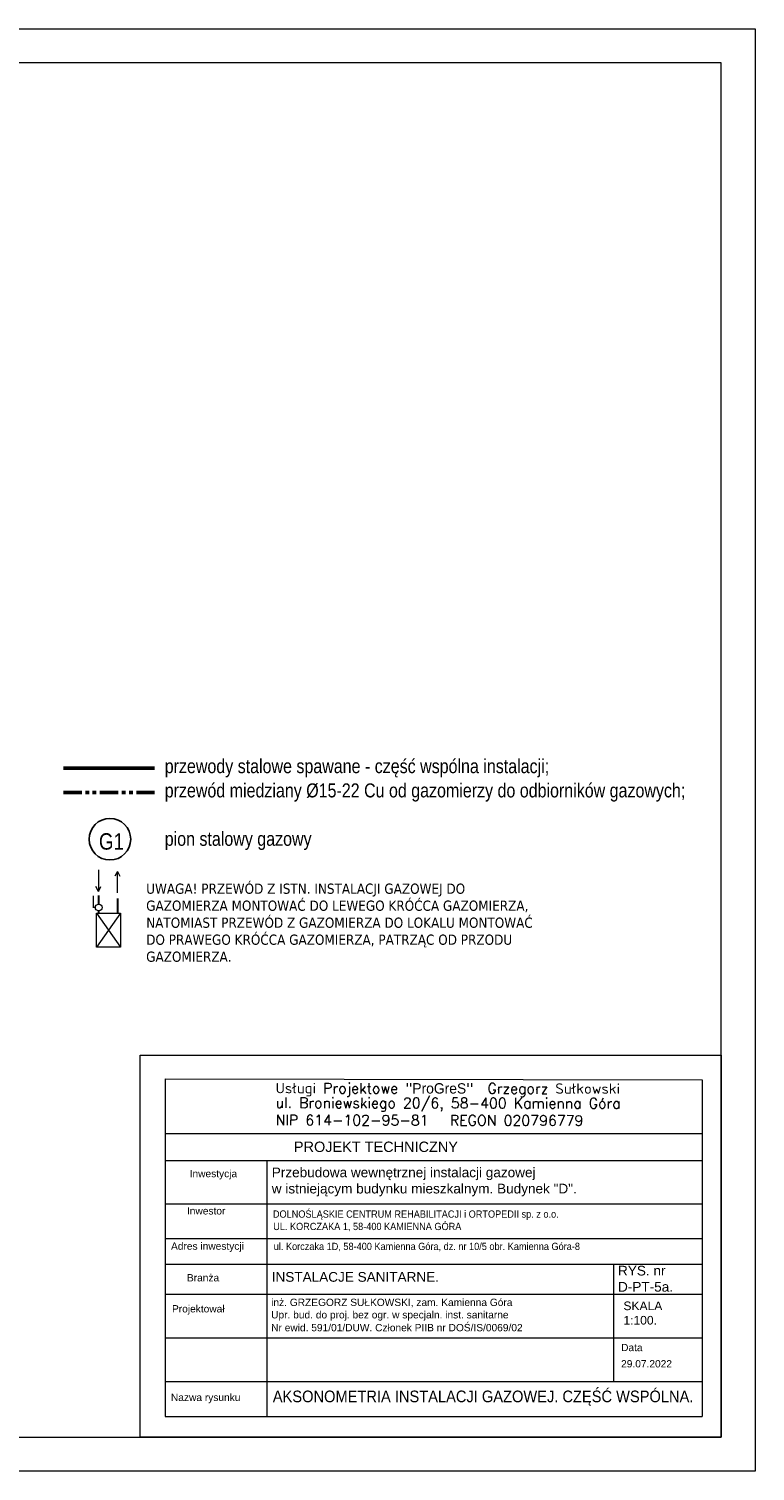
# Model space of a CAD drawing. Extents: x 34439 to 126910, y -74890 to 17912.
# Tile 90 of 144: x 105615 to 107112, y -50408 to -47438. Entities that reach past the tile are written whole.
import ezdxf
from ezdxf.enums import TextEntityAlignment as Align

# ---------------------------------------------------------------- set-up
doc = ezdxf.new("R2010")
doc.units = 0
doc.header["$MEASUREMENT"] = 0
for name, pattern in [('ACAD_ISO03W100', [30, 12, -18]), ('DASHDOT', [8.5, 4, -2, 0.5, -2]), ('PHANTOM2', [1.25, 0.625, -0.125, 0.125, -0.125, 0.125, -0.125]), ('Przerywana długa', [1058333.301544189, 634999.990463, -423333.311081])]:
    doc.linetypes.add(name, pattern=pattern)
for name, color, linetype, lineweight in [('062', 62, 'Continuous', 0), ('gaz', 1, 'Continuous', 30), ('inst-gaz-rury', 50, 'Continuous', 50), ('Opisy_wymiary.2D77', 7, 'Continuous', 0), ('tabelka', 255, 'Continuous', 13), ('tabelka2', 251, 'Continuous', 13), ('URZADZANIA', 3, 'Continuous', 15), ('wymiar', 3, 'Continuous', 13), ('WYMIARKI', 10, 'Continuous', 13)]:
    doc.layers.add(name, color=color, linetype=linetype, lineweight=lineweight)
doc.layers.add('wymiary', color=2, linetype='Continuous')
doc.styles.add('GA4-ATR-TEXT', font='arial.ttf', dxfattribs={"width": 0.9})
doc.styles.add('GENERATED_STYLE_1', font='ARIAL.TTF')
doc.styles.get("Standard").update_dxf_attribs({"font": 'ARIALN.TTF'})
doc.styles.add('T.N.ROMAN', font='SIMPLEX')

msp = doc.modelspace()

# ---------------------------------------------------------------- linework, layer by layer
at = {"layer": '062', "linetype": 'Przerywana długa', "flags": 128}
msp.add_lwpolyline([(102911.8, -47438.4), (107111.8, -47438.4), (107111.8, -50408.4), (102911.8, -50408.4)], close=True, dxfattribs=at)
at = {"layer": 'gaz'}
for p, q in [((105759.2, -49240.8), (105759.2, -49223.2)), ((105798.2, -49259.5), (105798.2, -49229.5)), ((105759.2, -49259.3), (105759.2, -49254.8))]:
    msp.add_line(p, q, dxfattribs=at)
at = {"layer": 'inst-gaz-rury', "linetype": 'DASHDOT', "ltscale": 60}
msp.add_line((105686.6, -48960.7), (105873.8, -48960.7), dxfattribs=at)
at = {"layer": 'inst-gaz-rury', "linetype": 'PHANTOM2', "ltscale": 60}
msp.add_line((105686.6, -49010.6), (105873.8, -49010.6), dxfattribs=at)
at = {"layer": 'Opisy_wymiary.2D77', "linetype": 'Continuous'}
for p, q in [((107041.8, -47508.4), (103101.8, -47508.4)), ((107041.8, -50338.4), (107041.8, -47508.4)), ((103101.8, -50338.4), (107041.8, -50338.4))]:
    msp.add_line(p, q, dxfattribs=at)
at = {"layer": 'tabelka', "linetype": 'Continuous'}
msp.add_lwpolyline([(105844.3, -49551.9), (107041.8, -49551.9), (107041.8, -50338.4), (105844.3, -50338.4)], close=True, dxfattribs=at)
at = {"layer": 'tabelka2', "linetype": 'Continuous'}
msp.add_line((105896.2, -49600.6), (105896.2, -50296), dxfattribs=at)
at = {"layer": 'tabelka2'}
for p, q in [((105896.2, -49600.6), (107002.4, -49602.3)), ((107002.4, -49602.3), (107002.4, -50296)), ((105896.2, -49713.3), (107002.4, -49713.3)), ((105896.2, -49768.9), (107001.7, -49768.9)), ((106105.3, -49768.9), (106105.3, -50296)), ((105896.2, -49858.1), (107001.7, -49858.1)), ((105896.2, -49929.3), (107001.7, -49929.3)), ((105896.2, -49982.2), (107001.7, -49982.2)), ((106820.5, -50224), (106820.5, -49982.2)), ((105896.2, -50044), (107002.4, -50044)), ((105896.2, -50134), (107002.4, -50134)), ((105896.2, -50224), (107002.4, -50224)), ((105896.2, -50296), (107002.4, -50296))]:
    msp.add_line(p, q, dxfattribs=at)
at = {"layer": 'URZADZANIA', "linetype": 'Continuous'}
for p, q in [((105747.5, -49223.8), (105747.5, -49247.8)), ((105747.2, -49247.3), (105752.8, -49247.3)), ((105804.2, -49259.5), (105754.2, -49329.5)), ((105754.2, -49259.5), (105804.2, -49329.5)), ((105754.2, -49259.5), (105804.2, -49259.5)), ((105754.2, -49329.5), (105754.2, -49259.5)), ((105804.2, -49259.5), (105804.2, -49329.5)), ((105804.2, -49329.5), (105754.2, -49329.5))]:
    msp.add_line(p, q, dxfattribs=at)
at = {"layer": 'URZADZANIA', "linetype": 'ACAD_ISO03W100'}
msp.add_line((105797.9, -49241.4), (105797.9, -49241.4), dxfattribs=at)
at = {"layer": 'URZADZANIA', "linetype": 'Continuous'}
msp.add_circle((105759.1, -49247.8), 7, dxfattribs=at)
msp.add_circle((105759.1, -49247.8), 7, dxfattribs=at)
at = {"layer": 'wymiar'}
for p, q in [((105758.3, -49170.4), (105758.3, -49214.8)), ((105758.3, -49170.4), (105758.3, -49214.8)), ((105797.6, -49173.3), (105792.6, -49183.3)), ((105797.6, -49217.6), (105797.6, -49173.3)), ((105797.6, -49173.3), (105802.6, -49183.3)), ((105758.3, -49214.8), (105753.3, -49204.8)), ((105758.3, -49214.8), (105763.3, -49204.8)), ((105758.3, -49214.8), (105763.3, -49204.8))]:
    msp.add_line(p, q, dxfattribs=at)
at = {"layer": 'wymiary'}
msp.add_circle((105782.2, -49107.1), 42.8, dxfattribs=at)

# ---------------------------------------------------------------- texts
at = {"layer": 'tabelka2', "style": 'GENERATED_STYLE_1'}
for s, p in [('Projektował', (105910.1, -50081.6)), ('inż. GRZEGORZ SUŁKOWSKI, zam. Kamienna Góra', (106114.4, -50068.3)), ('Upr. bud. do proj. bez ogr. w specjaln. inst. sanitarne', (106114.4, -50093.9)), ('Nr ewid. 591/01/DUW. Członek PIIB nr DOŚ/IS/0069/02', (106114.4, -50120.4))]:
    msp.add_text(s, height=15, dxfattribs=at).set_placement(p)
at = {"layer": 'tabelka2', "style": 'GENERATED_STYLE_1', "width": 0.9}
msp.add_text('AKSONOMETRIA INSTALACJI GAZOWEJ. CZĘŚĆ WSPÓLNA. ', height=24, dxfattribs=at).set_placement((106117.8, -50266.5))
at = {"layer": 'tabelka2', "char_height": 21.327, "width": 2654.47, "attachment_point": 1, "rotation": 359.9094, "style": 'T.N.ROMAN'}
for s, insert in [('Usługi Projektowe "{\\fBrush Script MT|b0|i0|c0|p66;ProGreS}"  Grzegorz Sułkowski', (106123.6, -49609)), ('ul. Broniewskiego 20/6, 58-400 Kamienna Góra\\PNIP 614-102-95-81   REGON 020796779', (106123.6, -49639.2))]:
    msp.add_mtext(s, dxfattribs=dict(at, insert=insert))
at = {"layer": 'tabelka2', "attachment_point": 1}
for s, insert, char_height, width, style in [('PROJEKT TECHNICZNY', (106161.3, -49729.8), 21.349, 2657.127, 'GENERATED_STYLE_1'), ('{\\fArial|b0|i0|c238|p0;Inwestycja }', (105946.5, -49788.2), 15, 1107.136, 'GENERATED_STYLE_1'), ('Przebudowa wewnętrznej instalacji gazowej\\Pw istniejącym budynku mieszkalnym. Budynek "D".', (106115.7, -49783.2), 20, 1469.909, 'GENERATED_STYLE_1'), ('Inwestor}', (105940.9, -49864.9), 15, 1107.136, 'GENERATED_STYLE_1'), ('DOLNOŚLĄSKIE CENTRUM REHABILITACJI i ORTOPEDII sp. z o.o.', (106118, -49871.5), 15, 1107.136, 'GA4-ATR-TEXT'), ('UL. KORCZAKA 1, 58-400 KAMIENNA GÓRA', (106118.6, -49897), 15, 1107.136, 'GA4-ATR-TEXT'), ('Adres inwestycji}', (105908.1, -49937.5), 15, 1107.136, 'GENERATED_STYLE_1'), ('ul. Korczaka 1D, 58-400 Kamienna Góra, dz. nr 10/5 obr. Kamienna Góra-8', (106119.7, -49938.1), 15, 1107.136, 'GA4-ATR-TEXT'), ('Branża}', (105940.9, -50002.7), 15, 1107.136, 'GENERATED_STYLE_1'), ('INSTALACJE SANITARNE. ', (106115.6, -49998.4), 20, 1107.136, 'GENERATED_STYLE_1'), ('{\\fArial|b0|i0|c238|p0;RYS. nr \\PD-PT-5a.}', (106829.2, -49985.5), 20, 1107.136, 'GENERATED_STYLE_1'), ('{\\fArial|b0|i0|c238|p0;SKALA \\P1:100.}', (106840.3, -50059.1), 17.791, 1107.136, 'GENERATED_STYLE_1'), ('Data}', (106835.5, -50146.3), 15, 1107.136, 'GENERATED_STYLE_1'), ('29.07.2022', (106835.5, -50179.8), 15, 1107.136, 'GENERATED_STYLE_1'), ('Nazwa rysunku }', (105907.9, -50249), 15, 1107.136, 'GENERATED_STYLE_1')]:
    msp.add_mtext(s, dxfattribs=dict(at, insert=insert, char_height=char_height, width=width, style=style))
at = {"layer": 'WYMIARKI', "char_height": 28.8, "attachment_point": 1}
for s, insert, width in [('{\\fArial Narrow|b0|i0|c238|p0;przewody stalowe spawane - część wspólna instalacji;}', (105895.1, -48942.3), 920.048), ('{\\fArial Narrow|b0|i0|c238|p0;przewód miedziany %%c15-22 Cu od gazomierzy do odbiorników gazowych;}', (105895.1, -48992.2), 1146.015), ('{\\fArial Narrow|b0|i0|c238|p0;pion stalowy gazowy}', (105895.1, -49091.9), 920.048)]:
    msp.add_mtext(s, dxfattribs=dict(at, insert=insert, width=width))
at = {"layer": 'wymiary'}
msp.add_text('G1', height=33.75, dxfattribs=at).set_placement((105785.3, -49111.7), align=Align.MIDDLE)
at = {"layer": 'wymiary', "linetype": 'Continuous', "insert": (105856.9, -49198.5), "char_height": 21, "width": 810.068, "attachment_point": 1}
msp.add_mtext('{\\fTahoma|b0|i0|c238|p0;UWAGA! PRZEWÓD Z ISTN. INSTALACJI GAZOWEJ DO\\PGAZOMIERZA MONTOWAĆ DO LEWEGO KRÓĆCA GAZOMIERZA, NATOMIAST PRZEWÓD Z GAZOMIERZA DO LOKALU MONTOWAĆ DO PRAWEGO KRÓĆCA GAZOMIERZA, PATRZĄC OD PRZODU GAZOMIERZA.}', dxfattribs=at)

doc.saveas('drawing.dxf')
